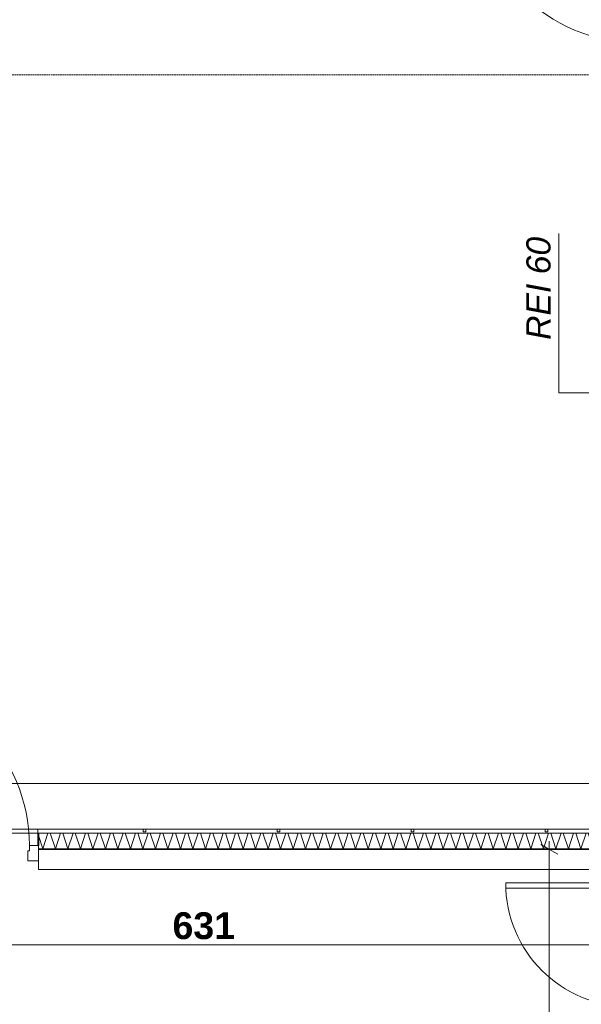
# Model space of a CAD drawing. Extents: x -7314 to 11761, y 144 to 9383.
# Tile 105 of 193: x 1569 to 1988, y 7793 to 8528. Entities that reach past the tile are written whole.
import ezdxf
from ezdxf.xclip import XClip

# ---------------------------------------------------------------- set-up
doc = ezdxf.new("R2010")
doc.units = 0
doc.header["$MEASUREMENT"] = 0
doc.header["$XCLIPFRAME"] = 0
doc.linetypes.add('Krawędzie ukryte', pattern=[68, 48, -20])
doc.linetypes.add('Wipeout_Contour', pattern=[20000, 0, -20000])
for name, color, linetype in [('FORMA - Arch 01 - 220-A Ściany', 7, 'Continuous'), ('FORMA - Arch 01 - 410-K Osie', 7, 'Continuous'), ('FORMA - Arch 02 - Ściany zewnętrzne', 7, 'Continuous'), ('FORMA - Arch 04 - Wymiary i opisy ppoż', 7, 'Continuous'), ('FORMA - Arch 04 - Wymiary ogólne', 7, 'Continuous')]:
    doc.layers.add(name, color=color, linetype=linetype)
doc.styles.add('STYL_AUTOMATYCZNY_1', font='arial.ttf')
doc.styles.add('STYL_AUTOMATYCZNY_9', font='arial.ttf')
pattern_1 = [(45, (4185.3, -5972.398), (-17.67767, 17.67767), []), (45, (4181.764, -5968.863), (-17.67767, 17.67767), []), (45, (4178.229, -5965.327), (-17.67767, 17.67767), [])]

# ---------------------------------------------------------------- blocks, each defined once
blk = doc.blocks.new('*X30')
at = {"layer": 'FORMA - Arch 01 - 220-A Ściany', "color": 7, "linetype": 'Continuous', "lineweight": 5, "ltscale": 0.025}
for p, q in [((1582.7, 7918.93), (1585.97, 7909.14)), ((1585.97, 7909.14), (1589.8, 7920.64)), ((1591.47, 7920.64), (1595.3, 7909.14)), ((1595.3, 7909.14), (1599.13, 7920.64)), ((1600.8, 7920.64), (1604.63, 7909.14)), ((1604.63, 7909.14), (1608.47, 7920.64)), ((1610.13, 7920.64), (1613.97, 7909.14)), ((1613.97, 7909.14), (1617.8, 7920.64)), ((1619.47, 7920.64), (1623.3, 7909.14)), ((1623.3, 7909.14), (1627.13, 7920.64)), ((1628.8, 7920.64), (1632.63, 7909.14)), ((1632.63, 7909.14), (1636.47, 7920.64)), ((1638.13, 7920.64), (1641.97, 7909.14)), ((1641.97, 7909.14), (1645.8, 7920.64)), ((1647.47, 7920.64), (1651.3, 7909.14)), ((1651.3, 7909.14), (1655.13, 7920.64)), ((1656.8, 7920.64), (1660.63, 7909.14)), ((1660.63, 7909.14), (1664.47, 7920.64)), ((1666.13, 7920.64), (1669.97, 7909.14)), ((1669.97, 7909.14), (1673.8, 7920.64)), ((1675.47, 7920.64), (1679.3, 7909.14)), ((1679.3, 7909.14), (1683.13, 7920.64)), ((1684.8, 7920.64), (1688.63, 7909.14)), ((1688.63, 7909.14), (1692.47, 7920.64)), ((1694.13, 7920.64), (1697.97, 7909.14)), ((1697.97, 7909.14), (1701.8, 7920.64)), ((1703.47, 7920.64), (1707.3, 7909.14)), ((1707.3, 7909.14), (1711.13, 7920.64)), ((1712.8, 7920.64), (1716.63, 7909.14)), ((1716.63, 7909.14), (1720.47, 7920.64)), ((1722.13, 7920.64), (1725.97, 7909.14)), ((1725.97, 7909.14), (1729.8, 7920.64)), ((1731.47, 7920.64), (1735.3, 7909.14)), ((1735.3, 7909.14), (1739.13, 7920.64)), ((1740.8, 7920.64), (1744.63, 7909.14)), ((1744.63, 7909.14), (1748.47, 7920.64)), ((1750.13, 7920.64), (1753.97, 7909.14)), ((1753.97, 7909.14), (1757.8, 7920.64)), ((1759.47, 7920.64), (1763.3, 7909.14)), ((1763.3, 7909.14), (1767.13, 7920.64)), ((1768.8, 7920.64), (1772.63, 7909.14)), ((1772.63, 7909.14), (1776.47, 7920.64)), ((1778.13, 7920.64), (1781.97, 7909.14)), ((1781.97, 7909.14), (1785.8, 7920.64)), ((1787.47, 7920.64), (1791.3, 7909.14)), ((1791.3, 7909.14), (1795.13, 7920.64)), ((1796.8, 7920.64), (1800.63, 7909.14)), ((1800.63, 7909.14), (1804.47, 7920.64)), ((1806.13, 7920.64), (1809.97, 7909.14)), ((1809.97, 7909.14), (1813.8, 7920.64)), ((1815.47, 7920.64), (1819.3, 7909.14)), ((1819.3, 7909.14), (1823.13, 7920.64)), ((1824.8, 7920.64), (1828.63, 7909.14)), ((1828.63, 7909.14), (1832.47, 7920.64)), ((1834.13, 7920.64), (1837.97, 7909.14)), ((1837.97, 7909.14), (1841.8, 7920.64)), ((1843.47, 7920.64), (1847.3, 7909.14)), ((1847.3, 7909.14), (1851.13, 7920.64)), ((1852.8, 7920.64), (1856.63, 7909.14)), ((1856.63, 7909.14), (1860.47, 7920.64)), ((1862.13, 7920.64), (1865.97, 7909.14)), ((1865.97, 7909.14), (1869.8, 7920.64)), ((1871.47, 7920.64), (1875.3, 7909.14)), ((1875.3, 7909.14), (1879.13, 7920.64)), ((1880.8, 7920.64), (1884.63, 7909.14)), ((1884.63, 7909.14), (1888.47, 7920.64)), ((1890.13, 7920.64), (1893.97, 7909.14)), ((1893.97, 7909.14), (1897.8, 7920.64)), ((1899.47, 7920.64), (1903.3, 7909.14)), ((1903.3, 7909.14), (1907.13, 7920.64)), ((1908.8, 7920.64), (1912.63, 7909.14)), ((1912.63, 7909.14), (1916.47, 7920.64)), ((1918.13, 7920.64), (1921.97, 7909.14)), ((1921.97, 7909.14), (1925.8, 7920.64)), ((1927.47, 7920.64), (1931.3, 7909.14)), ((1931.3, 7909.14), (1935.13, 7920.64)), ((1936.8, 7920.64), (1940.63, 7909.14)), ((1940.63, 7909.14), (1944.47, 7920.64)), ((1946.13, 7920.64), (1949.97, 7909.14)), ((1949.97, 7909.14), (1953.8, 7920.64)), ((1955.47, 7920.64), (1959.3, 7909.14)), ((1959.3, 7909.14), (1963.13, 7920.64)), ((1964.8, 7920.64), (1968.63, 7909.14)), ((1968.63, 7909.14), (1972.47, 7920.64)), ((1974.13, 7920.64), (1977.97, 7909.14)), ((1977.97, 7909.14), (1981.8, 7920.64)), ((1983.47, 7920.64), (1987.3, 7909.14)), ((1987.3, 7909.14), (1991.13, 7920.64)), ((1992.8, 7920.64), (1996.63, 7909.14)), ((1996.63, 7909.14), (2000.47, 7920.64)), ((2002.13, 7920.64), (2005.97, 7909.14)), ((2005.97, 7909.14), (2009.8, 7920.64)), ((2011.47, 7920.64), (2015.3, 7909.14)), ((2015.3, 7909.14), (2018.6, 7919.05))]:
    blk.add_line(p, q, dxfattribs=at)
blk = doc.blocks.new('Rysunek_1_1', base_point=(4185.3, -5972.4))
at = {"layer": 'FORMA - Arch 01 - 220-A Ściany', "color": 7, "linetype": 'Continuous', "lineweight": 13, "ltscale": 0.025}
for centre, radius in [((2030.1, 8633.02), 122.4), ((2023.6, 7883.58), 92.4)]:
    blk.add_arc(centre, radius, 180, 270, dxfattribs=at)
at = {"layer": 'FORMA - Arch 01 - 410-K Osie', "color": 7, "linetype": 'Krawędzie ukryte', "lineweight": 13, "ltscale": 0.025}
blk.add_line((3420.76, 8486.9), (587.6, 8486.9), dxfattribs=at)
at = {"layer": 'FORMA - Arch 04 - Wymiary i opisy ppoż', "color": 1, "linetype": 'Continuous', "lineweight": 13, "ltscale": 0.025}
for p, q in [((1970.77, 8284.99), (1970.77, 8368.45)), ((1970.77, 8249.46), (1970.77, 8284.99)), ((2014.1, 8249.46), (1970.77, 8249.46))]:
    blk.add_line(p, q, dxfattribs=at)
at = {"layer": 'FORMA - Arch 04 - Wymiary ogólne', "color": 154, "linetype": 'Continuous', "lineweight": 13, "ltscale": 0.025}
for p, q in [((2018.1, 7957.89), (899.04, 7957.89)), ((2021.1, 7837.38), (1390.04, 7837.38))]:
    blk.add_line(p, q, dxfattribs=at)
at = {"layer": 'FORMA - Arch 04 - Wymiary i opisy ppoż', "color": 1, "linetype": 'Continuous', "lineweight": 13, "insert": (1964.9, 8288.99), "char_height": 18, "attachment_point": 7, "rotation": 90, "style": 'STYL_AUTOMATYCZNY_1'}
blk.add_mtext('\\A1;{\\pql;\\fArial|b0|i1|c238|p0;\\W1.000000;R\\fArial|b0|i1|c238|p0;\\W1.000000;EI 60}', dxfattribs=at)
at = {"layer": 'FORMA - Arch 04 - Wymiary ogólne', "color": 154, "linetype": 'Continuous', "lineweight": 13, "insert": (1682.69, 7841.38), "char_height": 20, "width": 45.7634, "attachment_point": 7, "style": 'STYL_AUTOMATYCZNY_9'}
blk.add_mtext('\\A1;{\\pql;\\fArial|b1|i0|c238|p0;\\W1.000000;631}', dxfattribs=at)
at = {"color": 254, "linetype": 'Wipeout_Contour', "lineweight": 0, "ltscale": 32463.19825}
blk.add_wipeout([(1582.7, 7909.14), (1582.7, 7908.64), (2032.6, 7908.64), (2032.6, 7909.14)], dxfattribs=at).dxf.layer = 'FORMA - Arch 01 - 220-A Ściany'
at = {"layer": 'FORMA - Arch 01 - 220-A Ściany', "linetype": 'Continuous', "lineweight": 5}
h = blk.add_hatch(dxfattribs=at)
h.set_pattern_fill('Aluminium_0001', style=0, pattern_type=2)
h.set_pattern_definition(pattern_1)
h.paths.add_polyline_path([(1582.7, 7909.14), (1582.7, 7908.64), (2032.6, 7908.64), (2032.6, 7909.14)])
at = {"color": 254, "linetype": 'Wipeout_Contour', "lineweight": 0, "ltscale": 32503.869889}
blk.add_wipeout([(1931.2, 7883.58), (1931.2, 7879.58), (2023.6, 7879.58), (2023.6, 7883.58)], dxfattribs=at).dxf.layer = 'FORMA - Arch 01 - 220-A Ściany'
at = {"layer": 'FORMA - Arch 01 - 220-A Ściany', "color": 7, "linetype": 'Continuous', "lineweight": 13, "ltscale": 0.025}
for p, q in [((1931.2, 7883.58), (2023.6, 7883.58)), ((1931.2, 7879.58), (1931.2, 7883.58)), ((2023.6, 7879.58), (1931.2, 7879.58))]:
    blk.add_line(p, q, dxfattribs=at)
at = {"color": 254, "linetype": 'Wipeout_Contour', "lineweight": 0, "ltscale": 56900.43564}
blk.add_wipeout([(1582.7, 7920.64), (1582.7, 7911.64), (1582.7, 7909.14), (2018.6, 7909.14), (2018.6, 7923.14), (2018.1, 7923.14), (2018.1, 7920.64)], dxfattribs=at).dxf.layer = 'FORMA - Arch 01 - 220-A Ściany'
at = {"color": 7, "linetype": 'Continuous', "lineweight": 13, "ltscale": 0.025}
blk.add_blockref('*X30', (0, 0), dxfattribs=at)
at = {"color": 254, "linetype": 'Wipeout_Contour', "lineweight": 0, "ltscale": 32296.366219}
blk.add_wipeout([(899.54, 7923.64), (899.54, 7920.64), (2018.1, 7920.64), (2018.1, 7923.64)], dxfattribs=at).dxf.layer = 'FORMA - Arch 01 - 220-A Ściany'
at = {"color": 254, "linetype": 'Wipeout_Contour', "lineweight": 0, "ltscale": 32380.136501}
blk.add_wipeout([(1662.73, 7923.64), (1660.73, 7923.64), (1660.73, 7921.64), (1662.73, 7921.64)], dxfattribs=at).dxf.layer = 'FORMA - Arch 01 - 220-A Ściany'
at = {"color": 254, "linetype": 'Wipeout_Contour', "lineweight": 0, "ltscale": 32464.607984}
blk.add_wipeout([(1762.73, 7923.64), (1760.73, 7923.64), (1760.73, 7921.64), (1762.73, 7921.64)], dxfattribs=at).dxf.layer = 'FORMA - Arch 01 - 220-A Ściany'
at = {"color": 254, "linetype": 'Wipeout_Contour', "lineweight": 0, "ltscale": 32553.775562}
blk.add_wipeout([(1862.73, 7923.64), (1860.73, 7923.64), (1860.73, 7921.64), (1862.73, 7921.64)], dxfattribs=at).dxf.layer = 'FORMA - Arch 01 - 220-A Ściany'
at = {"color": 254, "linetype": 'Wipeout_Contour', "lineweight": 0, "ltscale": 32647.600756}
blk.add_wipeout([(1962.73, 7923.64), (1960.73, 7923.64), (1960.73, 7921.64), (1962.73, 7921.64)], dxfattribs=at).dxf.layer = 'FORMA - Arch 01 - 220-A Ściany'
at = {"color": 254, "linetype": 'Wipeout_Contour', "lineweight": 0, "ltscale": 32291.037804}
blk.add_wipeout([(1582.2, 7911.64), (1582.7, 7911.64), (1582.7, 7920.64), (1582.2, 7920.64)], dxfattribs=at).dxf.layer = 'FORMA - Arch 01 - 220-A Ściany'
at = {"layer": 'FORMA - Arch 01 - 220-A Ściany', "linetype": 'Continuous', "lineweight": 5}
h = blk.add_hatch(dxfattribs=at)
h.set_pattern_fill('Aluminium_0001', style=0, pattern_type=2)
h.set_pattern_definition(pattern_1)
h.paths.add_polyline_path([(1582.2, 7911.64), (1582.7, 7911.64), (1582.7, 7920.64), (1582.2, 7920.64)])
at = {"layer": 'FORMA - Arch 01 - 220-A Ściany', "color": 7, "linetype": 'Continuous', "lineweight": 15, "ltscale": 0.025}
for p, q in [((1582.2, 7911.64), (1582.2, 7920.64)), ((1582.7, 7911.64), (1582.2, 7911.64)), ((1582.7, 7911.64), (1582.7, 7909.14)), ((1582.7, 7909.14), (1582.7, 7908.64))]:
    blk.add_line(p, q, dxfattribs=at)
at = {"layer": 'FORMA - Arch 01 - 220-A Ściany', "color": 7, "linetype": 'Continuous', "lineweight": 18, "ltscale": 0.025}
blk.add_line((1582.7, 7920.64), (2018.1, 7920.64), dxfattribs=at)
at = {"layer": 'FORMA - Arch 01 - 220-A Ściany', "color": 7, "linetype": 'Continuous', "lineweight": 25, "ltscale": 0.025}
for p, q in [((1582.7, 7920.64), (1582.7, 7911.64)), ((1582.7, 7909.14), (2018.6, 7909.14))]:
    blk.add_line(p, q, dxfattribs=at)
at = {"layer": 'FORMA - Arch 01 - 220-A Ściany', "color": 7, "linetype": 'Continuous', "lineweight": 15, "ltscale": 0.025, "flags": 128}
blk.add_lwpolyline([(1582.7, 7908.64), (2033.1, 7908.64)], dxfattribs=at)
at = {"color": 254, "linetype": 'Wipeout_Contour', "lineweight": 0, "ltscale": 32296.366219}
blk.add_wipeout([(899.54, 7923.64), (899.54, 7920.64), (2018.1, 7920.64), (2018.1, 7923.64)], dxfattribs=at).dxf.layer = 'FORMA - Arch 01 - 220-A Ściany'
at = {"layer": 'FORMA - Arch 01 - 220-A Ściany', "color": 7, "linetype": 'Continuous', "lineweight": 13, "ltscale": 0.025}
blk.add_line((899.54, 7923.64), (2018.1, 7923.64), dxfattribs=at)
at = {"layer": 'FORMA - Arch 01 - 220-A Ściany', "color": 7, "linetype": 'Continuous', "lineweight": 15, "ltscale": 0.025}
blk.add_line((1582.7, 7923.64), (1582.2, 7923.64), dxfattribs=at)
at = {"layer": 'FORMA - Arch 01 - 220-A Ściany', "color": 7, "linetype": 'Continuous', "lineweight": 18, "ltscale": 0.025, "flags": 128}
blk.add_lwpolyline([(899.54, 7923.64), (899.54, 7920.64), (2018.1, 7920.64), (2018.1, 7923.64)], close=True, dxfattribs=at)
at = {"layer": 'FORMA - Arch 01 - 220-A Ściany', "color": 7, "linetype": 'Continuous', "lineweight": 13, "ltscale": 0.025}
blk.add_arc((1453.5, 7911.64), 122.4, 0, 90, dxfattribs=at)
at = {"color": 254, "linetype": 'Wipeout_Contour', "lineweight": 0, "ltscale": 32380.136501}
blk.add_wipeout([(1662.73, 7923.64), (1660.73, 7923.64), (1660.73, 7921.64), (1662.73, 7921.64)], dxfattribs=at).dxf.layer = 'FORMA - Arch 01 - 220-A Ściany'
at = {"color": 254, "linetype": 'Wipeout_Contour', "lineweight": 0, "ltscale": 32464.607984}
blk.add_wipeout([(1762.73, 7923.64), (1760.73, 7923.64), (1760.73, 7921.64), (1762.73, 7921.64)], dxfattribs=at).dxf.layer = 'FORMA - Arch 01 - 220-A Ściany'
at = {"color": 254, "linetype": 'Wipeout_Contour', "lineweight": 0, "ltscale": 32553.775562}
blk.add_wipeout([(1862.73, 7923.64), (1860.73, 7923.64), (1860.73, 7921.64), (1862.73, 7921.64)], dxfattribs=at).dxf.layer = 'FORMA - Arch 01 - 220-A Ściany'
at = {"color": 254, "linetype": 'Wipeout_Contour', "lineweight": 0, "ltscale": 32647.600756}
blk.add_wipeout([(1962.73, 7923.64), (1960.73, 7923.64), (1960.73, 7921.64), (1962.73, 7921.64)], dxfattribs=at).dxf.layer = 'FORMA - Arch 01 - 220-A Ściany'
at = {"color": 254, "linetype": 'Wipeout_Contour', "lineweight": 0, "ltscale": 48374.615956}
blk.add_wipeout([(1574.7, 7900.14), (1582.7, 7900.14), (1582.7, 7911.64), (1575.9, 7911.64), (1575.9, 7907.64), (1574.7, 7907.64)], dxfattribs=at).dxf.layer = 'FORMA - Arch 01 - 220-A Ściany'
at = {"layer": 'FORMA - Arch 01 - 220-A Ściany', "color": 7, "linetype": 'Continuous', "lineweight": 15, "ltscale": 0.025}
for p, q in [((1582.2, 7911.64), (1582.2, 7923.64)), ((1575.9, 7907.64), (1575.9, 7911.64)), ((1575.9, 7911.64), (1582.7, 7911.64)), ((1582.7, 7911.64), (1582.7, 7900.14)), ((1582.7, 7911.64), (1582.7, 7909.14)), ((1582.7, 7911.64), (1582.7, 7909.14)), ((1582.7, 7909.14), (1582.7, 7908.64)), ((1582.7, 7909.14), (1582.7, 7908.64)), ((1574.7, 7900.14), (1574.7, 7907.64)), ((1574.7, 7907.64), (1575.9, 7907.64)), ((1582.7, 7900.14), (1574.7, 7900.14))]:
    blk.add_line(p, q, dxfattribs=at)
at = {"layer": 'FORMA - Arch 01 - 220-A Ściany', "color": 7, "linetype": 'Continuous', "lineweight": 13, "ltscale": 0.025}
for p, q in [((1662.73, 7923.64), (1660.73, 7923.64)), ((1762.73, 7923.64), (1760.73, 7923.64)), ((1862.73, 7923.64), (1860.73, 7923.64)), ((1962.73, 7923.64), (1960.73, 7923.64))]:
    blk.add_line(p, q, dxfattribs=at)
at = {"layer": 'FORMA - Arch 01 - 220-A Ściany', "color": 7, "linetype": 'Continuous', "lineweight": 18, "ltscale": 0.025, "flags": 128}
for points in [[(1662.73, 7923.64), (1662.73, 7921.64), (1660.73, 7921.64), (1660.73, 7923.64)], [(1762.73, 7923.64), (1762.73, 7921.64), (1760.73, 7921.64), (1760.73, 7923.64)], [(1862.73, 7923.64), (1862.73, 7921.64), (1860.73, 7921.64), (1860.73, 7923.64)], [(1962.73, 7923.64), (1962.73, 7921.64), (1960.73, 7921.64), (1960.73, 7923.64)]]:
    blk.add_lwpolyline(points, close=True, dxfattribs=at)
at = {"color": 254, "linetype": 'Wipeout_Contour', "lineweight": 0, "ltscale": 32427.27376}
blk.add_wipeout([(2021.1, 7908.64), (1582.7, 7908.64), (1582.7, 7893.64), (2021.1, 7893.64)], dxfattribs=at).dxf.layer = 'FORMA - Arch 02 - Ściany zewnętrzne'
at = {"layer": 'FORMA - Arch 02 - Ściany zewnętrzne', "color": 7, "linetype": 'Continuous', "lineweight": 13, "ltscale": 0.025, "flags": 128}
for points in [[(2021.1, 7908.64), (1582.7, 7908.64)], [(1582.7, 7893.64), (1582.7, 7908.64)], [(1582.7, 7893.64), (2021.1, 7893.64)]]:
    blk.add_lwpolyline(points, dxfattribs=at)
at = {"layer": 'FORMA - Arch 04 - Wymiary ogólne', "color": 154, "linetype": 'Continuous', "lineweight": 13, "ltscale": 0.025}
for p, q in [((1973.14, 7908.64), (1954.39, 7908.64)), ((1970.01, 7905.03), (1957.51, 7912.25)), ((1963.76, 7908.64), (1963.76, 7914.75)), ((1963.76, 7283.79), (1963.76, 7908.64))]:
    blk.add_line(p, q, dxfattribs=at)

msp = doc.modelspace()

# ---------------------------------------------------------------- block references
at = {"lineweight": 20}
ref = msp.add_blockref('Rysunek_1_1', (4185.29965, -5972.39804), dxfattribs=at)
XClip(ref).set_block_clipping_path([(254.0251470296, 246.5573808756), (9689.7973583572, 9358.9497337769)])

doc.saveas('drawing.dxf')
